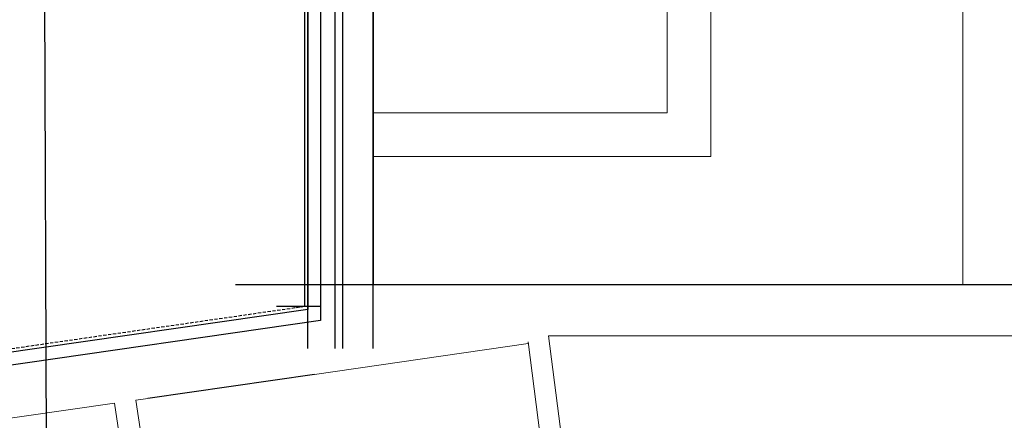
# Model space of a CAD drawing. Header units: millimetres. Extents: x -21704 to 5331, y -5040 to 4960.
# Tile 4 of 10: x -276 to 493, y -584 to -272. Entities that reach past the tile are written whole.
import ezdxf

# ---------------------------------------------------------------- set-up
doc = ezdxf.new("R2010")
doc.units = ezdxf.units.MM
doc.header["$LTSCALE"] = 0.2
doc.header["$MEASUREMENT"] = 0
doc.linetypes.add('HIDDENX2', pattern=[19.05, 12.7, -6.35])
for name, color, linetype in [('_podkład', 7, 'Continuous'), ('A-ocieplenie', 6, 'Continuous'), ('A-widok', 41, 'Continuous'), ('A-ściany', 140, 'Continuous')]:
    doc.layers.add(name, color=color, linetype=linetype)
doc.layers.add('_pomoc', color=15, linetype='Continuous', plot=False)
picture_1 = doc.add_image_def('image1.jpg', size_in_pixel=(4962, 3506))

msp = doc.modelspace()

# ---------------------------------------------------------------- linework, layer by layer
at = {"color": 1}
msp.add_circle((331.463, -39.603), 5000, dxfattribs=at)
at = {"layer": '_pomoc', "color": 1}
for p, q in [((0, -460.617), (0, 1121.193)), ((-53.5, 666.25), (-53.5, -495.75)), ((-41, -495.75), (-75.385, -495.75))]:
    msp.add_line(p, q, dxfattribs=at)
at = {"layer": '_pomoc'}
for p, q in [((-51, -528.369), (-51, 717.17)), ((-29.5, -528.369), (-29.5, 717.17)), ((-23.5, -528.369), (-23.5, 717.17)), ((0, -528.369), (0, 717.17)), ((-107.423, -478.607), (1252.808, -478.607))]:
    msp.add_line(p, q, dxfattribs=at)
at = {"layer": 'A-ocieplenie'}
for p, q in [((-51, -150), (-51, -497.915)), ((-51, -497.915), (-564.449, -571.956))]:
    msp.add_line(p, q, dxfattribs=at)
at = {"layer": 'A-ocieplenie', "lineweight": 0}
msp.add_lwpolyline([(-53.5, -495.75), (-60.645, -496.78)], dxfattribs=at)
at = {"layer": 'A-widok', "linetype": 'HIDDENX2'}
for p, q in [((-53.5, 666.25), (-53.5, -495.75)), ((-53.5, -495.75), (-564.805, -569.481))]:
    msp.add_line(p, q, dxfattribs=at)
at = {"layer": 'A-ściany'}
for p, q in [((-41, -155.25), (-41, -506.577)), ((0, -166.5), (0, -478.607)), ((-41, -506.577), (-563.021, -581.853))]:
    msp.add_line(p, q, dxfattribs=at)
at = {"layer": 'A-ściany', "lineweight": 0}
for points in [[(0, -378.607), (263.531, -378.607), (263.531, 11), (229.038, 11), (229.038, 0), (213.179, 0), (213.179, -107.324), (229.531, -107.324), (229.531, -344.607), (0, -344.607)], [(0, -478.607), (460.401, -478.607), (460.401, -254.863), (360.485, -254.863), (360.485, 0), (515.038, 0)], [(500.405, -478.607), (645.423, -478.607), (645.423, -518.607), (136.772, -518.607)], [(-41, -506.577), (-41.162, -506.6)], [(-45.864, -548.702), (121.154, -524.456), (120.916, -523.198), (150.438, -753.567), (166.854, -751.22), (136.772, -518.607)], [(-181.643, -526.858), (-181.651, -526.802), (-265.367, -538.931)], [(-115.716, -1029.084), (-185.316, -568.877), (-175.805, -567.44)], [(-343.056, -591.481), (-201.732, -571.228), (-133.144, -1031.58)]]:
    msp.add_lwpolyline(points, dxfattribs=at)
at = {"layer": 'A-ściany'}
msp.add_lwpolyline([(-45.864, -548.702), (-175.805, -567.44)], dxfattribs=at)

# ---------------------------------------------------------------- pictures from other files: only their frames are drawn
at = {"layer": '_podkład', "color": 1}
image = msp.add_image(picture_1, insert=(-249.283, -2329.876), size_in_units=(4201.16, 2968.413), rotation=0.189585, dxfattribs=at)
image.dxf.flags = 6

doc.saveas('drawing.dxf')
